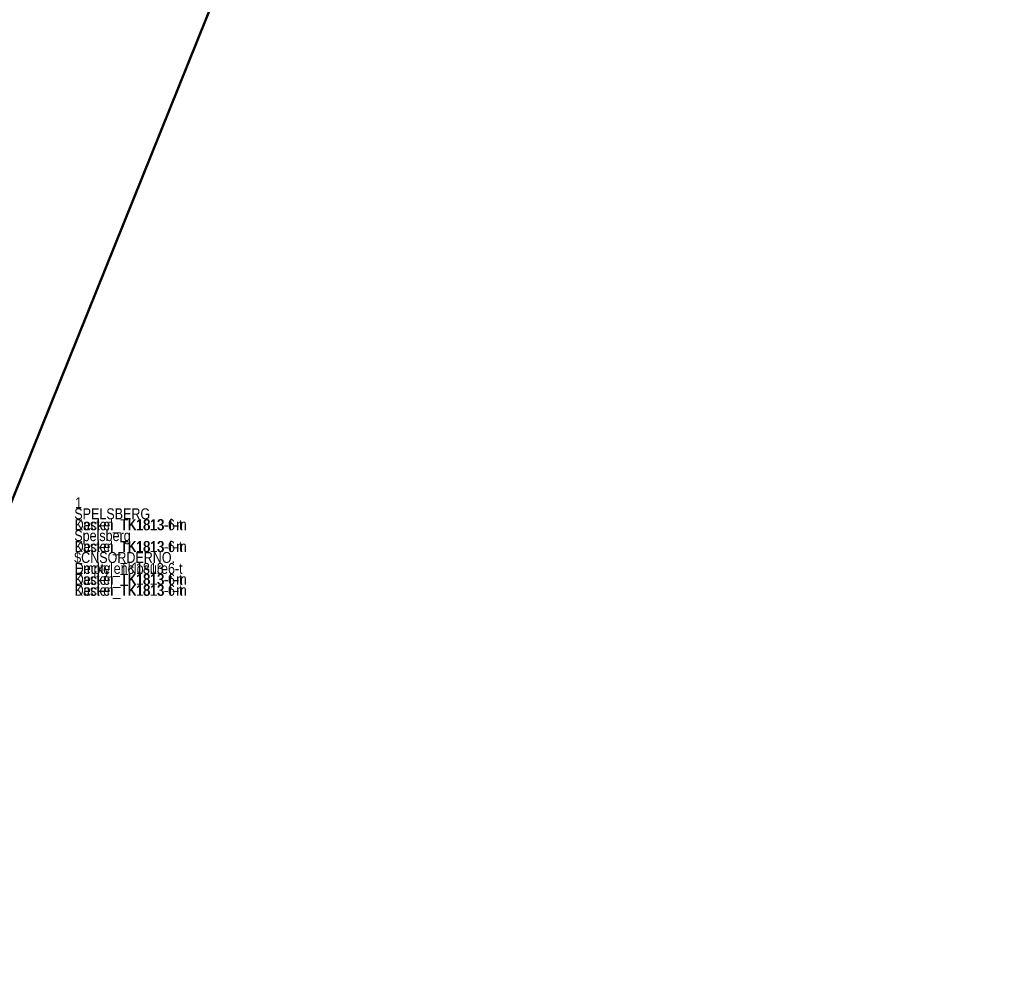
# Model space of a CAD drawing. Extents: x -620 to 300, y 62 to 1112.
# Tile 47 of 235: x -431.418 to -430.518, y 223.28 to 224.149. Entities that reach past the tile are written whole.
import ezdxf

# ---------------------------------------------------------------- set-up
doc = ezdxf.new("R2010")
doc.units = 0
doc.layers.get('0').update_dxf_attribs({"lineweight": 13})
doc.layers.add('AM_6', color=2, linetype='Continuous', lineweight=35, true_color=0xffff00)
doc.layers.add('ConnectionPoints', color=7, linetype='Continuous', lineweight=50)
doc.styles.get("Standard").update_dxf_attribs({"font": 'ARIALN.TTF'})

# ---------------------------------------------------------------- blocks, each defined once
blk = doc.blocks.new('Blockreferenz-A06CPVJWL0')
at = {"layer": 'AM_6', "char_height": 0.01, "attachment_point": 1}
for s, insert in [('{\\fArial Narrow;1}', (-431.36765, 223.7115)), ('{\\fArial Narrow;SPELSBERG}', (-431.36835, 223.7015)), ('{\\fArial Narrow;Deckel_TK1813-6-t}', (-431.36799, 223.6915)), ('{\\fArial Narrow;Spelsberg}', (-431.36835, 223.6815)), ('{\\fArial Narrow;Deckel_TK1813-6-t}', (-431.36799, 223.6715)), ('{\\fArial Narrow;$CNSORDERNO.}', (-431.36845, 223.6615)), ('{\\fArial Narrow;Deckel_TK1813-6-t}', (-431.36799, 223.6515)), ('{\\fArial Narrow;Deckel_TK1813-6-t}', (-431.36799, 223.6415)), ('{\\fArial Narrow;Deckel_TK1813-6-t}', (-431.36799, 223.6315))]:
    blk.add_mtext(s, dxfattribs=dict(at, insert=insert))
blk = doc.blocks.new('Blockreferenz-A06CPVK4L0')
at = {"layer": 'AM_6', "char_height": 0.01, "attachment_point": 1}
for s, insert in [('{\\fArial Narrow;1}', (-431.36765, 223.7115)), ('{\\fArial Narrow;SPELSBERG}', (-431.36835, 223.7015)), ('{\\fArial Narrow;Kasten_TK1813-f-m}', (-431.36803, 223.6915)), ('{\\fArial Narrow;Spelsberg}', (-431.36835, 223.6815)), ('{\\fArial Narrow;Kasten_TK1813-f-m}', (-431.36803, 223.6715)), ('{\\fArial Narrow;$CNSORDERNO.}', (-431.36845, 223.6615)), ('{\\fArial Narrow;Empty enclosure}', (-431.36797, 223.6515)), ('{\\fArial Narrow;Kasten_TK1813-f-m}', (-431.36803, 223.6415)), ('{\\fArial Narrow;Kasten_TK1813-f-m}', (-431.36803, 223.6315))]:
    blk.add_mtext(s, dxfattribs=dict(at, insert=insert))
blk = doc.blocks.new('Bauteilbeschriftung-A06CPVKKL0')
at = {"color": 0, "linetype": 'ByBlock', "lineweight": -2, "ltscale": 0.5}
blk.add_line((-430.51778, 225.96279), (-431.59824, 223.27962), dxfattribs=at)

msp = doc.modelspace()

# ---------------------------------------------------------------- block references
at = {"ltscale": 0.13}
for name in ['Blockreferenz-A06CPVJWL0', 'Blockreferenz-A06CPVK4L0']:
    msp.add_blockref(name, (0, 0), dxfattribs=at)
at = {"layer": 'ConnectionPoints', "ltscale": 0.5}
msp.add_blockref('Bauteilbeschriftung-A06CPVKKL0', (0, 0), dxfattribs=at)

doc.saveas('drawing.dxf')
